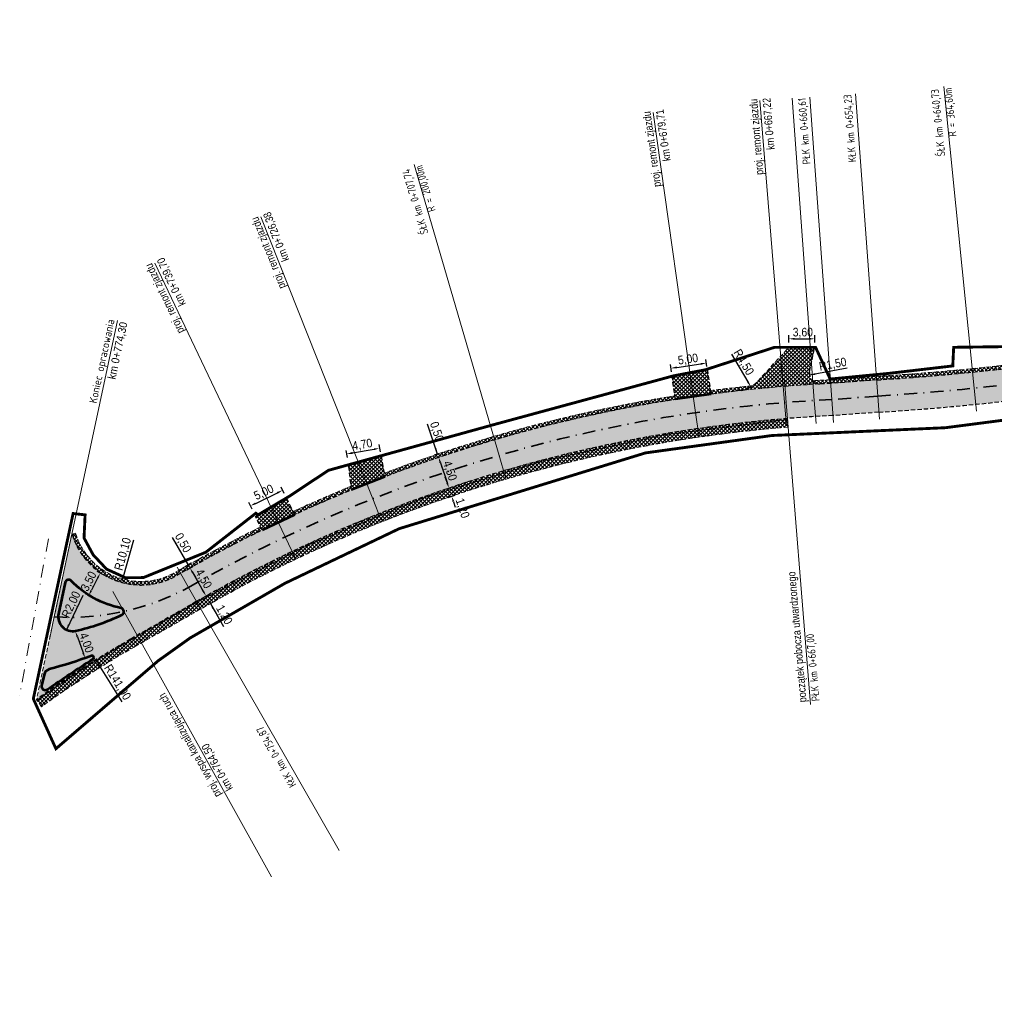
# Model space of a CAD drawing. Header units: metres. Extents: x 6597977 to 6599400, y 5546581 to 5546943.
# Tile 1 of 12: x 6598273 to 6598409, y 5546653 to 5546791. Entities that reach past the tile are written whole.
import ezdxf

# ---------------------------------------------------------------- set-up
doc = ezdxf.new("R2010")
doc.units = ezdxf.units.M
doc.header["$MEASUREMENT"] = 0
for name, pattern in [('13', [3.5, 2, -0.7, 0.1, -0.7]), ('Kropki i Kreski', [3.6, 1.8, -0.9, 0, -0.9]), ('P-1D', [2, 1, -1]), ('Przerywana gęsta', [0.9, 0.6, -0.3])]:
    doc.linetypes.add(name, pattern=pattern)
for name, color, linetype, lineweight in [('___KRAWĘDŹ JEZDNI US', 1, 'Przerywana gęsta', 30), ('___POBOCZE UTRWALONE ASFALTEM US', 140, 'Przerywana gęsta', 50), ('__KRAWĘDŹ POBOCZA US', 7, 'Continuous', 9), ('__KRAWĘŻNIK NAJAZDOWY US', 7, 'Continuous', 53), ('__OPISY_US', 7, 'Continuous', 18), ('__OSIE US', 1, 'Kropki i Kreski', 35), ('__POBOCZE Z SEPERATOREM US', 30, 'Przerywana gęsta', 30), ('__WYMIARY US', 7, 'Continuous', 15)]:
    doc.layers.add(name, color=color, linetype=linetype, lineweight=lineweight)
doc.layers.add('__DROGA ISTNIEJĄCA US', color=7, linetype='Continuous', lineweight=18, true_color=0x636363)
doc.layers.add('__ZAKRES INWESTYCJI US', color=1, linetype='Continuous')
doc.styles.add('PK', font='txt', dxfattribs={"width": 0.9, "height": 1.2})
doc.styles.add('STYL_AUTOMATYCZNY_2', font='txt', dxfattribs={"width": 0.95, "height": 1.1})
doc.dimstyles.new('Promienie łuków', dxfattribs={"dimtxt": 1.2, "dimasz": 0.8, "dimexe": 0.5, "dimexo": 0, "dimgap": 0.1, "dimtad": 1, "dimrnd": 0.1, "dimzin": 1, "dimtxsty": 'PK', "dimcen": 0, "dimclrd": 7, "dimclre": 7, "dimclrt": 7, "dimaunit": 2, "dimadec": 1, "dimazin": 0, "dimtfac": 1, "dimtofl": 0, "dimtmove": 0, "dimatfit": 3, "dimfxl": 0.5, "dimfxlon": 1, "dimarcsym": 2})

# ---------------------------------------------------------------- blocks, each defined once
blk = doc.blocks.new('*D162')
at = {"layer": '__WYMIARY US', "color": 7, "lineweight": -2}
for p, q in [((6598331.53, 5546730.07), (6598330.13, 5546734.22)), ((6598331.61, 5546730.1), (6598331.05, 5546729.91)), ((6598331.77, 5546729.62), (6598331.21, 5546729.43)), ((6598331.94, 5546728.84), (6598332.2, 5546728.08))]:
    blk.add_line(p, q, dxfattribs=at)
at = {"layer": '__WYMIARY US', "color": 7}
for points in [[(6598331.15, 5546730.78), (6598331.4, 5546730.87), (6598331.53, 5546730.07)], [(6598332.07, 5546728.88), (6598331.81, 5546728.79), (6598331.69, 5546729.59)]]:
    blk.add_solid(points, dxfattribs=at)
at = {"layer": 'Defpoints', "color": 0}
for p in [(6598331.61, 5546730.1), (6598331.69, 5546729.59), (6598331.77, 5546729.62)]:
    blk.add_point(p, dxfattribs=at)
at = {"layer": '__WYMIARY US', "color": 7, "insert": (6598331.36, 5546733.16), "char_height": 1.2, "attachment_point": 5, "rotation": 288.5705, "style": 'PK'}
blk.add_mtext('0,50', dxfattribs=at)
blk = doc.blocks.new('*D163')
at = {"layer": '__WYMIARY US', "color": 7, "lineweight": -2}
for p, q in [((6598331.77, 5546729.62), (6598331.21, 5546729.43)), ((6598331.94, 5546728.84), (6598332.86, 5546726.09)), ((6598332.86, 5546725.24), (6598333.59, 5546725.49))]:
    blk.add_line(p, q, dxfattribs=at)
at = {"layer": '__WYMIARY US', "color": 7}
for points in [[(6598332.07, 5546728.88), (6598331.81, 5546728.79), (6598331.69, 5546729.59)], [(6598332.74, 5546726.04), (6598332.99, 5546726.13), (6598333.12, 5546725.33)]]:
    blk.add_solid(points, dxfattribs=at)
at = {"layer": 'Defpoints', "color": 0}
for p in [(6598331.77, 5546729.62), (6598332.86, 5546725.24), (6598333.12, 5546725.33)]:
    blk.add_point(p, dxfattribs=at)
at = {"layer": '__WYMIARY US', "color": 7, "insert": (6598333.19, 5546727.72), "char_height": 1.2, "attachment_point": 5, "rotation": 288.5705, "style": 'PK'}
blk.add_mtext('4,50', dxfattribs=at)
blk = doc.blocks.new('*D164')
at = {"layer": '__WYMIARY US', "color": 7, "lineweight": -2}
for p, q in [((6598332.86, 5546726.09), (6598332.61, 5546726.84)), ((6598332.86, 5546725.24), (6598333.59, 5546725.49)), ((6598333.03, 5546724.03), (6598333.98, 5546724.35)), ((6598333.76, 5546723.43), (6598334.01, 5546722.67))]:
    blk.add_line(p, q, dxfattribs=at)
at = {"layer": '__WYMIARY US', "color": 7}
for points in [[(6598332.74, 5546726.04), (6598332.99, 5546726.13), (6598333.12, 5546725.33)], [(6598333.88, 5546723.47), (6598333.63, 5546723.39), (6598333.5, 5546724.19)]]:
    blk.add_solid(points, dxfattribs=at)
at = {"layer": 'Defpoints', "color": 0}
for p in [(6598332.86, 5546725.24), (6598332.99, 5546724.02), (6598333.5, 5546724.19)]:
    blk.add_point(p, dxfattribs=at)
at = {"layer": '__WYMIARY US', "color": 7, "insert": (6598334.94, 5546722.5), "char_height": 1.2, "attachment_point": 5, "rotation": 288.5705, "style": 'PK'}
blk.add_mtext('1,20', dxfattribs=at)
blk = doc.blocks.new('*D165')
at = {"layer": '__WYMIARY US', "color": 7, "lineweight": -2}
for p, q in [((6598296.78, 5546714.66), (6598294.61, 5546718.45)), ((6598296.35, 5546714.41), (6598297.22, 5546714.9)), ((6598296.61, 5546713.95), (6598297.48, 5546714.45)), ((6598297.44, 5546713.5), (6598297.84, 5546712.81))]:
    blk.add_line(p, q, dxfattribs=at)
at = {"layer": '__WYMIARY US', "color": 7}
for points in [[(6598296.27, 5546715.28), (6598296.5, 5546715.42), (6598296.78, 5546714.66)], [(6598297.56, 5546713.57), (6598297.32, 5546713.44), (6598297.04, 5546714.2)]]:
    blk.add_solid(points, dxfattribs=at)
at = {"layer": 'Defpoints', "color": 0}
for p in [(6598295.47, 5546713.91), (6598295.73, 5546713.45), (6598297.04, 5546714.2)]:
    blk.add_point(p, dxfattribs=at)
at = {"layer": '__WYMIARY US', "color": 7, "insert": (6598296.01, 5546717.66), "char_height": 1.2, "attachment_point": 5, "rotation": 299.7686, "style": 'PK'}
blk.add_mtext('0,50', dxfattribs=at)
blk = doc.blocks.new('*D166')
at = {"layer": '__WYMIARY US', "color": 7, "lineweight": -2}
for p, q in [((6598296.61, 5546713.95), (6598297.48, 5546714.45)), ((6598297.44, 5546713.5), (6598298.89, 5546710.97)), ((6598299.24, 5546710.25), (6598299.72, 5546710.53))]:
    blk.add_line(p, q, dxfattribs=at)
at = {"layer": '__WYMIARY US', "color": 7}
for points in [[(6598297.56, 5546713.57), (6598297.32, 5546713.44), (6598297.04, 5546714.2)], [(6598298.77, 5546710.91), (6598299, 5546711.04), (6598299.28, 5546710.28)]]:
    blk.add_solid(points, dxfattribs=at)
at = {"layer": 'Defpoints', "color": 0}
for p in [(6598295.73, 5546713.45), (6598299.24, 5546710.25), (6598299.28, 5546710.28)]:
    blk.add_point(p, dxfattribs=at)
at = {"layer": '__WYMIARY US', "color": 7, "insert": (6598298.88, 5546712.65), "char_height": 1.2, "attachment_point": 5, "rotation": 299.7686, "style": 'PK'}
blk.add_mtext('4,50', dxfattribs=at)
blk = doc.blocks.new('*D167')
at = {"layer": '__WYMIARY US', "color": 7, "lineweight": -2}
for p, q in [((6598298.89, 5546710.97), (6598298.49, 5546711.67)), ((6598299.24, 5546710.25), (6598299.72, 5546710.53)), ((6598299.83, 5546709.21), (6598300.31, 5546709.49)), ((6598299.88, 5546709.24), (6598301.7, 5546706.05)), ((6598300.28, 5546708.54), (6598300.67, 5546707.85))]:
    blk.add_line(p, q, dxfattribs=at)
at = {"layer": '__WYMIARY US', "color": 7}
for points in [[(6598298.77, 5546710.91), (6598299, 5546711.04), (6598299.28, 5546710.28)], [(6598300.39, 5546708.61), (6598300.16, 5546708.48), (6598299.88, 5546709.24)]]:
    blk.add_solid(points, dxfattribs=at)
at = {"layer": 'Defpoints', "color": 0}
for p in [(6598299.24, 5546710.25), (6598299.83, 5546709.21), (6598299.88, 5546709.24)]:
    blk.add_point(p, dxfattribs=at)
at = {"layer": '__WYMIARY US', "color": 7, "insert": (6598301.75, 5546707.63), "char_height": 1.2, "attachment_point": 5, "rotation": 299.7686, "style": 'PK'}
blk.add_mtext('1,20', dxfattribs=at)
blk = doc.blocks.new('*D178')
at = {"layer": '__WYMIARY US', "color": 7, "lineweight": -2}
blk.add_line((6598372.47, 5546744.01), (6598374.77, 5546740.13), dxfattribs=at)
at = {"layer": '__WYMIARY US', "color": 7}
blk.add_solid([(6598374.66, 5546740.06), (6598374.89, 5546740.19), (6598375.18, 5546739.44)], dxfattribs=at)
at = {"layer": 'Defpoints', "color": 0}
for p in [(6598372.88, 5546743.32), (6598375.18, 5546739.44)]:
    blk.add_point(p, dxfattribs=at)
at = {"layer": '__WYMIARY US', "color": 7, "insert": (6598374.13, 5546742.83), "char_height": 1.2, "attachment_point": 5, "rotation": 300.6651, "style": 'PK'}
blk.add_mtext('R4,50', dxfattribs=at)
blk = doc.blocks.new('*D179')
at = {"layer": '__WYMIARY US', "color": 7, "lineweight": -2}
blk.add_line((6598388.59, 5546742.04), (6598383.37, 5546741.07), dxfattribs=at)
at = {"layer": '__WYMIARY US', "color": 7}
blk.add_solid([(6598384.13, 5546741.35), (6598384.18, 5546741.09), (6598383.37, 5546741.07)], dxfattribs=at)
at = {"layer": 'Defpoints', "color": 0}
for p in [(6598383.37, 5546741.07), (6598384.84, 5546741.34)]:
    blk.add_point(p, dxfattribs=at)
at = {"layer": '__WYMIARY US', "color": 7, "insert": (6598386.62, 5546742.51), "char_height": 1.2, "attachment_point": 5, "rotation": 10.4313, "style": 'PK'}
blk.add_mtext('R1,50', dxfattribs=at)
blk = doc.blocks.new('*D180')
at = {"layer": '__WYMIARY US', "color": 7, "lineweight": -2}
blk.add_line((6598289.15, 5546718.07), (6598287.73, 5546712.95), dxfattribs=at)
at = {"layer": '__WYMIARY US', "color": 7}
blk.add_solid([(6598287.61, 5546712.99), (6598287.86, 5546712.92), (6598287.52, 5546712.18)], dxfattribs=at)
at = {"layer": 'Defpoints', "color": 0}
for p in [(6598290.21, 5546721.87), (6598287.52, 5546712.18)]:
    blk.add_point(p, dxfattribs=at)
at = {"layer": '__WYMIARY US', "color": 7, "insert": (6598287.76, 5546716.12), "char_height": 1.2, "attachment_point": 5, "rotation": 74.4926, "style": 'PK'}
blk.add_mtext('R10,10', dxfattribs=at)
blk = doc.blocks.new('*D181')
at = {"layer": '__WYMIARY US', "color": 7, "lineweight": -2}
blk.add_line((6598287.58, 5546695.54), (6598284.36, 5546700.72), dxfattribs=at)
at = {"layer": '__WYMIARY US', "color": 7}
blk.add_solid([(6598284.47, 5546700.79), (6598284.25, 5546700.65), (6598283.94, 5546701.4)], dxfattribs=at)
at = {"layer": 'Defpoints', "color": 0}
for p in [(6598283.94, 5546701.4), (6598358.9, 5546580.87)]:
    blk.add_point(p, dxfattribs=at)
at = {"layer": '__WYMIARY US', "color": 7, "insert": (6598286.88, 5546698.23), "char_height": 1.2, "attachment_point": 5, "rotation": 301.8813, "style": 'PK'}
blk.add_mtext('R141,90', dxfattribs=at)
blk = doc.blocks.new('*D187')
at = {"layer": '__WYMIARY US', "color": 7, "lineweight": -2}
for p, q in [((6598284.98, 5546713.25), (6598284.09, 5546713.71)), ((6598284.17, 5546712.77), (6598283.3, 5546711.08)), ((6598283.38, 5546710.14), (6598282.49, 5546710.59))]:
    blk.add_line(p, q, dxfattribs=at)
at = {"layer": '__WYMIARY US', "color": 7}
for points in [[(6598284.29, 5546712.71), (6598284.05, 5546712.83), (6598284.54, 5546713.48)], [(6598283.19, 5546711.14), (6598283.42, 5546711.02), (6598282.94, 5546710.36)]]:
    blk.add_solid(points, dxfattribs=at)
at = {"layer": 'Defpoints', "color": 0}
for p in [(6598285.62, 5546712.92), (6598282.94, 5546710.36), (6598284.03, 5546709.81)]:
    blk.add_point(p, dxfattribs=at)
at = {"layer": '__WYMIARY US', "color": 7, "insert": (6598283, 5546712.3), "char_height": 1.2, "attachment_point": 5, "rotation": 62.8733, "style": 'PK'}
blk.add_mtext('3,50', dxfattribs=at)
blk = doc.blocks.new('*D188')
at = {"layer": '__WYMIARY US', "color": 7, "lineweight": -2}
for p, q in [((6598281.55, 5546705.52), (6598280.61, 5546705.18)), ((6598281.35, 5546704.6), (6598282.16, 5546702.37)), ((6598282.9, 5546701.79), (6598281.96, 5546701.45))]:
    blk.add_line(p, q, dxfattribs=at)
at = {"layer": '__WYMIARY US', "color": 7}
for points in [[(6598281.48, 5546704.64), (6598281.23, 5546704.55), (6598281.08, 5546705.35)], [(6598282.03, 5546702.33), (6598282.28, 5546702.42), (6598282.43, 5546701.62)]]:
    blk.add_solid(points, dxfattribs=at)
at = {"layer": 'Defpoints', "color": 0}
for p in [(6598281.67, 5546705.56), (6598282.43, 5546701.62), (6598283.02, 5546701.83)]:
    blk.add_point(p, dxfattribs=at)
at = {"layer": '__WYMIARY US', "color": 7, "insert": (6598282.54, 5546703.75), "char_height": 1.2, "attachment_point": 5, "rotation": 289.8243, "style": 'PK'}
blk.add_mtext('4,00', dxfattribs=at)
blk = doc.blocks.new('*D189')
at = {"layer": '__WYMIARY US', "color": 7, "lineweight": -2}
blk.add_line((6598282.11, 5546710.38), (6598279.82, 5546705.58), dxfattribs=at)
at = {"layer": '__WYMIARY US', "color": 7}
blk.add_solid([(6598280.04, 5546706.36), (6598280.28, 5546706.25), (6598279.82, 5546705.58)], dxfattribs=at)
at = {"layer": 'Defpoints', "color": 0}
for p in [(6598280.68, 5546707.39), (6598279.82, 5546705.58)]:
    blk.add_point(p, dxfattribs=at)
at = {"layer": '__WYMIARY US', "color": 7, "insert": (6598280.56, 5546709.06), "char_height": 1.2, "attachment_point": 5, "rotation": 64.4714, "style": 'PK'}
blk.add_mtext('R2,00', dxfattribs=at)
blk = doc.blocks.new('*D193')
at = {"layer": '__WYMIARY US', "color": 7, "lineweight": -2}
for p, q in [((6598306.2, 5546723.2), (6598309.23, 5546724.67)), ((6598310.17, 5546724.57), (6598309.74, 5546725.47)), ((6598305.69, 5546722.41), (6598305.26, 5546723.31))]:
    blk.add_line(p, q, dxfattribs=at)
at = {"layer": '__WYMIARY US', "color": 7}
for points in [[(6598309.29, 5546724.55), (6598309.17, 5546724.79), (6598309.95, 5546725.02)], [(6598306.14, 5546723.32), (6598306.25, 5546723.08), (6598305.47, 5546722.86)]]:
    blk.add_solid(points, dxfattribs=at)
at = {"layer": 'Defpoints', "color": 0}
for p in [(6598309.95, 5546725.02), (6598310.67, 5546723.54), (6598306.19, 5546721.38)]:
    blk.add_point(p, dxfattribs=at)
at = {"layer": '__WYMIARY US', "color": 7, "insert": (6598307.36, 5546724.68), "char_height": 1.2, "attachment_point": 5, "rotation": 25.7479, "style": 'PK'}
blk.add_mtext('5,00', dxfattribs=at)
blk = doc.blocks.new('*D194')
at = {"layer": '__WYMIARY US', "color": 7, "lineweight": -2}
for p, q in [((6598323.57, 5546730.4), (6598323.4, 5546731.38)), ((6598318.98, 5546729.6), (6598318.81, 5546730.58)), ((6598319.69, 5546730.23), (6598322.69, 5546730.75))]:
    blk.add_line(p, q, dxfattribs=at)
at = {"layer": '__WYMIARY US', "color": 7}
for points in [[(6598319.66, 5546730.36), (6598319.71, 5546730.1), (6598318.9, 5546730.09)], [(6598322.72, 5546730.62), (6598322.67, 5546730.88), (6598323.48, 5546730.89)]]:
    blk.add_solid(points, dxfattribs=at)
at = {"layer": 'Defpoints', "color": 0}
for p in [(6598323.48, 5546730.89), (6598319.17, 5546728.53), (6598323.75, 5546729.33)]:
    blk.add_point(p, dxfattribs=at)
at = {"layer": '__WYMIARY US', "color": 7, "insert": (6598321.06, 5546731.31), "char_height": 1.2, "attachment_point": 5, "rotation": 9.8638, "style": 'PK'}
blk.add_mtext('4,70', dxfattribs=at)
blk = doc.blocks.new('*D195')
at = {"layer": '__WYMIARY US', "color": 7, "lineweight": -2}
for p, q in [((6598364.14, 5546741.54), (6598363.99, 5546742.53)), ((6598364.86, 5546742.15), (6598368.2, 5546742.63)), ((6598369.06, 5546742.25), (6598368.92, 5546743.24))]:
    blk.add_line(p, q, dxfattribs=at)
at = {"layer": '__WYMIARY US', "color": 7}
for points in [[(6598364.84, 5546742.28), (6598364.88, 5546742.02), (6598364.07, 5546742.04)], [(6598368.22, 5546742.5), (6598368.18, 5546742.76), (6598368.99, 5546742.75)]]:
    blk.add_solid(points, dxfattribs=at)
at = {"layer": 'Defpoints', "color": 0}
for p in [(6598368.99, 5546742.75), (6598364.23, 5546740.92), (6598369.15, 5546741.63)]:
    blk.add_point(p, dxfattribs=at)
at = {"layer": '__WYMIARY US', "color": 7, "insert": (6598366.44, 5546743.21), "char_height": 1.2, "attachment_point": 5, "rotation": 8.2155, "style": 'PK'}
blk.add_mtext('5,00', dxfattribs=at)
blk = doc.blocks.new('*D196')
at = {"layer": '__WYMIARY US', "color": 7, "lineweight": -2}
for p, q in [((6598380.48, 5546745.63), (6598380.48, 5546746.63)), ((6598384.09, 5546745.63), (6598384.09, 5546746.63)), ((6598381.28, 5546746.13), (6598383.29, 5546746.13))]:
    blk.add_line(p, q, dxfattribs=at)
at = {"layer": '__WYMIARY US', "color": 7}
for points in [[(6598381.28, 5546746.26), (6598381.28, 5546745.99), (6598380.48, 5546746.13)], [(6598383.29, 5546745.99), (6598383.29, 5546746.26), (6598384.09, 5546746.13)]]:
    blk.add_solid(points, dxfattribs=at)
at = {"layer": 'Defpoints', "color": 0}
for p in [(6598380.48, 5546744.94), (6598384.09, 5546746.13), (6598384.09, 5546744.94)]:
    blk.add_point(p, dxfattribs=at)
at = {"layer": '__WYMIARY US', "color": 7, "insert": (6598382.43, 5546746.95), "char_height": 1.2, "attachment_point": 5, "style": 'PK'}
blk.add_mtext('3,60', dxfattribs=at)

msp = doc.modelspace()

# ---------------------------------------------------------------- hatches: boundary and pattern name
at = {"layer": '___POBOCZE UTRWALONE ASFALTEM US', "linetype": 'Continuous', "lineweight": 0}
h = msp.add_hatch(dxfattribs=at)
h.set_pattern_fill('ANSI37', color=256, scale=3, style=0)
h.set_pattern_definition([(45, (6599954.67065, 5546660.4039), (-0.26516504, 0.26516504), []), (135, (6599954.67065, 5546660.4039), (-0.26516504, -0.26516504), [])])
h.paths.add_polyline_path([(6598324.089, 5546727.4), (6598324.176, 5546726.901, -0.0549803), (6598367.139, 5546738.061), (6598364.663, 5546737.71), (6598364.599, 5546738.183, 0.0518283)])
h.paths.add_polyline_path([(6598709.277, 5546666.478), (6598709.667, 5546666.793, 0.0593119), (6598712.97, 5546664.004), (6598713.49, 5546663.49), (6598715.829, 5546662.345), (6598716.179, 5546662.32, 0.093599), (6598722.833, 5546660.988), (6598730.561, 5546661.135, 0.3449694), (6598743.981, 5546671.588), (6598744.478, 5546671.512, -0.3457674), (6598730.565, 5546660.635), (6598722.835, 5546660.488, -0.2056209)])
h.paths.add_polyline_path([(6598383.782, 5546740.281, 0.1963375), (6598384.83, 5546739.842, -0.0018836), (6598386.354, 5546739.922), (6598392.704, 5546740.389, 0.0185249), (6598419.411, 5546743.071), (6598426.539, 5546744.057), (6598431.488, 5546744.752, -0.0111702), (6598440.072, 5546745.936), (6598440.031, 5546746.435, 0.011731), (6598430.994, 5546745.179), (6598419.342, 5546743.566, -0.0185266), (6598392.67, 5546740.888), (6598386.323, 5546740.421, 0.0031377)])
h.paths.add_polyline_path([(6598484.253, 5546745.797), (6598529.983, 5546740.37, 0.1415476), (6598531.621, 5546740.679), (6598484.322, 5546746.292)])
h.paths.add_polyline_path([(6598280.583, 5546718.885), (6598280.587, 5546718.906), (6598281.086, 5546719.034, 0.4756051), (6598294.842, 5546713.514), (6598295.546, 5546713.906, -0.0158108), (6598306.869, 5546719.916), (6598307.077, 5546719.468, 0.0167806), (6598295.088, 5546713.079, -0.4757355), (6598280.608, 5546718.885)])
h.paths.add_polyline_path([(6598599.038, 5546732.481, 0.209769), (6598600.003, 5546731.759, -0.0000219), (6598600.02, 5546731.756, -0.0302515), (6598622.957, 5546725.231, -0.0000346), (6598622.983, 5546725.222, 0.1397629), (6598624.629, 5546725.167, 0.0336851)])
h.paths.add_polyline_path([(6598552.248, 5546737.736), (6598552.645, 5546738.013), (6598556.262, 5546737.429), (6598558.997, 5546737.346), (6598569.801, 5546736.313), (6598580.31, 5546735.46), (6598581.875, 5546735.374, -0.0125849), (6598591.719, 5546733.905, -0.1424051), (6598590.058, 5546733.681, 0.0121552), (6598580.563, 5546735.028), (6598562.577, 5546736.679, -0.0052153)])
h.paths.add_polyline_path([(6598634.901, 5546720.597), (6598635.101, 5546721.056, -0.0230951), (6598651.552, 5546713.134), (6598651.279, 5546712.713, 0.0230495)])
h.paths.add_polyline_path([(6598665.587, 5546703.833), (6598673.26, 5546700.21), (6598678.042, 5546697.45), (6598677.472, 5546696.462), (6598679.016, 5546695.392, 0.0166902), (6598671.983, 5546699.786), (6598665.587, 5546703.806)])
h.paths.add_polyline_path([(6598685.479, 5546690.74), (6598685.784, 5546691.136, -0.0204902), (6598693.619, 5546684.578), (6598693.298, 5546684.198), (6598693.373, 5546684.127, 0.0207286)])
h.paths.add_polyline_path([(6598447.023, 5546747.112), (6598447.07, 5546746.614, -0.0388373), (6598477.158, 5546746.639), (6598477.443, 5546746.605), (6598477.502, 5546747.101), (6598477.205, 5546747.137, 0.0388589)])
h.paths.add_polyline_path([(6598311.378, 5546722.061), (6598311.593, 5546721.615, -0.0106837), (6598319.526, 5546725.064), (6598319.473, 5546725.578, 0.0108851)])
h.paths.add_polyline_path([(6598538.858, 5546739.821), (6598548.634, 5546738.661), (6598552.645, 5546738.013), (6598552.248, 5546737.736, -0.0014299), (6598549.42, 5546738.064), (6598540.29, 5546739.147, -0.1341589)])
h.paths.add_polyline_path([(6598703.902, 5546673.12), (6598706.141, 5546670.373), (6598706.531, 5546670.686), (6598704.289, 5546673.436, -0.2388129), (6598703.711, 5546676.084), (6598703.351, 5546676.597, 0.2697366)])
h.paths.add_polyline_path([(6598682.016, 5546693.31), (6598682.958, 5546694.613), (6598686.427, 5546692.61), (6598685.784, 5546691.136), (6598685.479, 5546690.74, 0.0086768)])
h.paths.add_polyline_path([(6598662.148, 5546705.968), (6598663.096, 5546707.027), (6598663.17, 5546706.96), (6598665.587, 5546703.833), (6598665.587, 5546703.806)])
h.paths.add_polyline_path([(6598368.598, 5546738.267), (6598369.614, 5546738.411), (6598369.543, 5546738.901, -0.0073027), (6598375.425, 5546739.594, -0.0916898), (6598373.924, 5546738.93, 0.0066286)])
h.paths.add_polyline_path([(6598655.154, 5546710.365), (6598658.312, 5546708.38), (6598658.591, 5546708.795), (6598655.421, 5546710.788)])
h.paths.add_polyline_path([(6598696.74, 5546680.997), (6598697.091, 5546681.362, 0.273553), (6598700.139, 5546681.172), (6598700.431, 5546680.761, -0.2857708)])
at = {"layer": '__DROGA ISTNIEJĄCA US', "linetype": 'Continuous', "lineweight": 0, "transparency": 33554508}
msp.add_hatch(color=256, dxfattribs=at).paths.add_polyline_path([(6598278.121, 5546707.37), (6598280.587, 5546718.906), (6598280.601, 5546718.91, 0.4765219), (6598295.088, 5546713.079, -0.0167806), (6598307.077, 5546719.468), (6598311.599, 5546721.603), (6598311.593, 5546721.615, -0.0106837), (6598319.526, 5546725.064), (6598319.526, 5546725.064), (6598324.176, 5546726.901, -0.0549803), (6598367.139, 5546738.061), (6598368.598, 5546738.267, -0.0066286), (6598373.924, 5546738.93, -0.0135174), (6598384.83, 5546739.842, -0.0018836), (6598386.354, 5546739.922), (6598392.704, 5546740.389, 0.0185249), (6598419.411, 5546743.071), (6598431.069, 5546744.684, -0.0117176), (6598440.072, 5546745.936), (6598447.07, 5546746.614, -0.0388373), (6598477.158, 5546746.639), (6598529.983, 5546740.37), (6598540.29, 5546739.147), (6598549.42, 5546738.064, 0.0066452), (6598562.577, 5546736.679), (6598580.563, 5546735.028, -0.0121552), (6598590.058, 5546733.681, -0.0128397), (6598600.003, 5546731.759, 0.0057548), (6598600.037, 5546731.752, -0.0302296), (6598622.957, 5546725.231, -0.0111315), (6598631.177, 5546722.138), (6598631.174, 5546722.133), (6598634.899, 5546720.593), (6598634.901, 5546720.597, -0.0230495), (6598651.279, 5546712.713), (6598655.154, 5546710.365), (6598671.983, 5546699.786, -0.0166902), (6598679.016, 5546695.392), (6598682.016, 5546693.31, -0.0086768), (6598685.479, 5546690.74, -0.0207286), (6598693.373, 5546684.127), (6598696.328, 5546681.342, 0.0093744), (6598696.423, 5546681.252), (6598696.428, 5546681.248, -0.0161481), (6598701.99, 5546675.465), (6598703.902, 5546673.12), (6598706.141, 5546670.372), (6598707.601, 5546668.559, 0.2430074), (6598722.835, 5546660.488), (6598730.565, 5546660.635, 0.3457674), (6598744.478, 5546671.512), (6598746.459, 5546671.208, -0.372812), (6598730.56, 5546658.134), (6598722.846, 5546657.988, -0.2444803), (6598705.502, 5546667.2), (6598700.281, 5546674, 0.0781602), (6598670.82, 5546697.859), (6598651.173, 5546710.21, 0.096235), (6598580.307, 5546732.793), (6598562.371, 5546734.439, -0.0066452), (6598549.155, 5546735.829), (6598476.946, 5546744.398, 0.0596513), (6598431.404, 5546742.459), (6598419.719, 5546740.842, -0.0185172), (6598392.858, 5546738.144), (6598386.491, 5546737.676, 0.1183647), (6598296.855, 5546711.487, -0.1397978)])
h = msp.add_hatch(color=256, dxfattribs=at)
h.paths.add_polyline_path([(6598275.655, 5546695.833), (6598278.171, 5546707.602, 0.1519023), (6598296.855, 5546711.487, -0.1183647), (6598386.491, 5546737.676), (6598392.858, 5546738.144, 0.0185172), (6598419.719, 5546740.842), (6598431.404, 5546742.459, -0.0596513), (6598476.946, 5546744.398), (6598549.155, 5546735.829, 0.0066452), (6598562.371, 5546734.439), (6598580.307, 5546732.793, -0.096235), (6598651.173, 5546710.21), (6598670.82, 5546697.859, -0.0781602), (6598700.281, 5546674), (6598705.502, 5546667.2, 0.2444803), (6598722.846, 5546657.988), (6598726.4, 5546658.055), (6598726.447, 5546655.556), (6598722.86, 5546655.487, -0.1141127), (6598712.437, 5546657.977, -0.1260983), (6598703.502, 5546665.697), (6598698.573, 5546672.535, 0.078128), (6598669.657, 5546695.932), (6598650.034, 5546708.268, 0.0961386), (6598580.05, 5546730.557), (6598562.166, 5546732.198, -0.0066452), (6598548.889, 5546733.595), (6598476.734, 5546742.158, 0.0596349), (6598431.74, 5546740.234), (6598420.027, 5546738.613, -0.0185096), (6598393.011, 5546735.899), (6598386.628, 5546735.43, 0.1184683), (6598297.927, 5546709.507), (6598288.763, 5546704.268, 0.0274771)])
h.paths.add_polyline_path([(6598726.4, 5546658.055), (6598730.56, 5546658.134, 0.372812), (6598746.459, 5546671.208), (6598746.46, 5546671.208), (6598748.436, 5546670.904, -0.298194), (6598736.38, 5546656.379, 0.0002275), (6598736.373, 5546656.377, -0.0688002), (6598730.554, 5546655.633), (6598726.447, 5546655.556)])
at = {"layer": '__DROGA ISTNIEJĄCA US', "linetype": 'Continuous', "lineweight": 0, "transparency": 33554559}
h = msp.add_hatch(dxfattribs=at)
h.set_pattern_fill('ANSI37', color=5, scale=3, style=0)
h.set_pattern_definition([(45, (6598373.9243, 5546738.92964), (-0.265165, 0.265165), []), (135, (6598373.9243, 5546738.92964), (-0.265165, -0.265165), [])])
h.paths.add_polyline_path([(6598373.924, 5546738.93, 0.1477712), (6598376.18, 5546740.243), (6598380.479, 5546744.943), (6598384.088, 5546744.943), (6598383.344, 5546741.434, 0.4291221), (6598384.83, 5546739.842, 0.0135174)])
h = msp.add_hatch(dxfattribs=at)
h.set_pattern_fill('ANSI37', color=5, scale=3, style=0)
h.set_pattern_definition([(45, (6598364.22638, 5546737.7101), (-0.265165, 0.265165), []), (135, (6598364.22638, 5546737.7101), (-0.265165, -0.265165), [])])
h.paths.add_polyline_path([(6598369.113, 5546741.879), (6598369.614, 5546738.411), (6598364.663, 5546737.71), (6598364.226, 5546740.918)])
h = msp.add_hatch(dxfattribs=at)
h.set_pattern_fill('ANSI37', color=5, scale=3, style=0)
h.set_pattern_definition([(45, (6598319.1699, 5546725.0635), (-0.265165, 0.265165), []), (135, (6598319.1699, 5546725.0635), (-0.265165, -0.265165), [])])
h.paths.add_polyline_path([(6598323.667, 5546729.829), (6598324.176, 5546726.901), (6598319.526, 5546725.064), (6598319.17, 5546728.534)])
h = msp.add_hatch(dxfattribs=at)
h.set_pattern_fill('ANSI37', color=5, scale=3, style=0)
h.set_pattern_definition([(45, (6598306.1882, 5546719.46846), (-0.265165, 0.265165), []), (135, (6598306.1882, 5546719.46846), (-0.265165, -0.265165), [])])
h.paths.add_polyline_path([(6598310.475, 5546723.932), (6598311.599, 5546721.603), (6598307.077, 5546719.468), (6598306.188, 5546721.377)])
at = {"layer": '__DROGA ISTNIEJĄCA US', "lineweight": 40, "true_color": 0x58ba48, "transparency": 33554636}
h = msp.add_hatch(color=85, dxfattribs=at)
h.dxf.hatch_style = 1
edge = h.paths.add_edge_path()
edge.add_line((6598279.657, 5546712.163), (6598278.726, 5546707.806))
edge.add_arc((6598280.682, 5546707.388), 2, 167.93396, 282.4299)
edge.add_arc((6598274.778, 5546734.172), 29.427, 282.4299, 295.72744)
edge.add_arc((6598287.335, 5546708.113), 0.5, 295.72744, 438.19924)
edge.add_arc((6598290.209, 5546721.869), 13.554, 224.27195, 258.19924, ccw=False)
edge.add_arc((6598280.146, 5546712.059), 0.5, 44.27195, 167.93396)
edge = h.paths.add_edge_path()
edge.add_arc((6598367.501, 5546568.095), 157.63, 122.19247, 124.97123, ccw=False)
edge.add_arc((6598283.388, 5546701.703), 0.25, 302.19247, 470.06852)
edge.add_arc((6598258.792, 5546769.03), 71.429, 285.12014, 290.06852, ccw=False)
edge.add_arc((6598277.685, 5546699.108), 1, 105.12014, 167.93396)
edge.add_line((6598276.707, 5546699.317), (6598276.377, 5546697.777))
edge.add_arc((6598276.866, 5546697.673), 0.5, 167.93396, 304.97123)
at = {"layer": '__POBOCZE Z SEPERATOREM US', "linetype": 'Continuous', "lineweight": 0}
h = msp.add_hatch(dxfattribs=at)
h.set_pattern_fill('ANSI37', color=256, scale=3, style=0)
h.set_pattern_definition([(45, (6598275.65506, 5546694.86093), (-0.26516504, 0.26516504), []), (135, (6598275.65506, 5546694.86093), (-0.26516504, -0.26516504), [])])
h.paths.add_polyline_path([(6598275.655, 5546695.833), (6598276.359, 5546694.861, -0.0274798), (6598289.358, 5546703.226), (6598298.499, 5546708.452, -0.1103819), (6598380.396, 5546733.825), (6598380.299, 5546735.021, 0.1103453), (6598297.927, 5546709.507), (6598288.763, 5546704.268, 0.0274771)])
h.paths.add_polyline_path([(6598448.984, 5546742.244), (6598449.054, 5546741.247, -0.0366377), (6598476.637, 5546741.163), (6598548.78, 5546732.601), (6598555.423, 5546731.858), (6598562.075, 5546731.202), (6598562.167, 5546732.198), (6598562.166, 5546732.198, -0.0066452), (6598548.889, 5546733.595), (6598476.734, 5546742.158, 0.0366656)])

# ---------------------------------------------------------------- linework, layer by layer
at = {"linetype": 'P-1D', "const_width": 0.12, "flags": 128}
msp.add_lwpolyline([(6598380.309, 5546734.897, 0.1103453), (6598297.989, 5546709.399), (6598288.825, 5546704.16, 0.0274774), (6598275.728, 5546695.732)], format="xyb", dxfattribs=at)
at = {"layer": '___KRAWĘDŹ JEZDNI US'}
for points in [[(6598529.983, 5546740.37), (6598477.158, 5546746.639, 0.0596674), (6598431.069, 5546744.684), (6598419.411, 5546743.071, -0.0185249), (6598392.704, 5546740.389), (6598386.354, 5546739.922, 0.0018836), (6598384.83, 5546739.842, 0.0018836)], [(6598373.924, 5546738.93), (6598373.924, 5546738.93, 0.1477712), (6598376.18, 5546740.243), (6598380.479, 5546744.943)], [(6598384.83, 5546739.842), (6598384.83, 5546739.842, -0.4291221), (6598383.344, 5546741.434), (6598384.088, 5546744.943)], [(6598712.437, 5546657.977, -0.1260983), (6598703.502, 5546665.697), (6598698.573, 5546672.535, 0.078128), (6598669.657, 5546695.932), (6598650.034, 5546708.268, 0.0961386), (6598580.05, 5546730.557), (6598562.166, 5546732.198, -0.0066452), (6598548.889, 5546733.595), (6598476.734, 5546742.158, 0.0596349), (6598431.74, 5546740.234), (6598420.027, 5546738.613, -0.0185096), (6598393.011, 5546735.899), (6598386.628, 5546735.43, 0.1184683), (6598297.927, 5546709.507), (6598288.763, 5546704.268, 0.0274771), (6598275.655, 5546695.833)], [(6598373.924, 5546738.93, 0.1035524), (6598295.088, 5546713.079, -0.4757355), (6598280.608, 5546718.885)]]:
    msp.add_lwpolyline(points, format="xyb", dxfattribs=at)
at = {"layer": '___KRAWĘDŹ JEZDNI US', "color": 7}
for points in [[(6598369.113, 5546741.879), (6598369.614, 5546738.411), (6598364.663, 5546737.71), (6598364.226, 5546740.918), (6598369.113, 5546741.879)], [(6598323.667, 5546729.829), (6598324.176, 5546726.901), (6598319.526, 5546725.064), (6598319.17, 5546728.534), (6598323.667, 5546729.829)], [(6598310.475, 5546723.932), (6598311.599, 5546721.603), (6598307.077, 5546719.468), (6598306.188, 5546721.377), (6598310.475, 5546723.932)]]:
    msp.add_lwpolyline(points, dxfattribs=at)
at = {"layer": '__KRAWĘDŹ POBOCZA US', "linetype": 'Przerywana gęsta'}
for points in [[(6598440.031, 5546746.435, 0.011731), (6598430.994, 5546745.179), (6598419.342, 5546743.566, -0.0185266), (6598392.67, 5546740.888), (6598386.323, 5546740.421, 0.0031377), (6598383.782, 5546740.281, 0.0031377)], [(6598375.425, 5546739.594, 0.0073027), (6598369.543, 5546738.901)], [(6598384.83, 5546739.842, 0.0135174), (6598373.924, 5546738.93)], [(6598364.599, 5546738.183, 0.0518283), (6598324.089, 5546727.4)], [(6598380.396, 5546733.825, 0.1103819), (6598298.499, 5546708.452), (6598289.358, 5546703.226, 0.0274798), (6598276.359, 5546694.861), (6598275.655, 5546695.833)], [(6598319.473, 5546725.578, 0.0108851), (6598311.378, 5546722.061)], [(6598306.869, 5546719.916, 0.0158108), (6598295.546, 5546713.906), (6598294.842, 5546713.514, -0.4756051), (6598281.086, 5546719.034), (6598280.587, 5546718.906)]]:
    msp.add_lwpolyline(points, format="xyb", dxfattribs=at)
for points in [[(6598380.396, 5546733.825), (6598380.299, 5546735.021)], [(6598280.587, 5546718.906), (6598275.655, 5546695.833)]]:
    msp.add_lwpolyline(points, dxfattribs=at)
at = {"layer": '__KRAWĘŻNIK NAJAZDOWY US'}
for points in [[(6598369.614, 5546738.411), (6598364.663, 5546737.71)], [(6598324.176, 5546726.901), (6598319.526, 5546725.064)], [(6598311.599, 5546721.603), (6598307.077, 5546719.468)]]:
    msp.add_lwpolyline(points, dxfattribs=at)
for points in [[(6598279.657, 5546712.163), (6598278.726, 5546707.806, 0.5457609), (6598281.112, 5546705.435, 0.0580866), (6598287.552, 5546707.662, 0.7164037), (6598287.437, 5546708.602, -0.1491267), (6598280.504, 5546712.408, 0.5988552)], [(6598277.153, 5546697.263, -0.0121252), (6598283.521, 5546701.491, 0.8994252), (6598283.302, 5546701.937, -0.0215947), (6598277.424, 5546700.073, 0.2811524), (6598276.707, 5546699.317), (6598276.377, 5546697.777, 0.6811138)]]:
    msp.add_lwpolyline(points, format="xyb", close=True, dxfattribs=at)
at = {"layer": '__OSIE US', "color": 18, "lineweight": 9, "true_color": 0x000000}
msp.add_line((6598277.318, 5546718.264), (6598273.316, 5546696.422), dxfattribs=at)
at = {"layer": '__OSIE US'}
msp.add_lwpolyline([(6598580.307, 5546732.793), (6598562.371, 5546734.439, -0.0066452), (6598549.155, 5546735.829), (6598476.946, 5546744.398), (6598476.946, 5546744.398), (6598476.946, 5546744.398), (6598476.946, 5546744.398), (6598476.946, 5546744.398, 0.0596513), (6598431.404, 5546742.459), (6598431.404, 5546742.459), (6598431.404, 5546742.459), (6598419.719, 5546740.842, -0.0185172), (6598392.858, 5546738.144), (6598386.491, 5546737.676), (6598386.491, 5546737.676, 0.1183647), (6598296.855, 5546711.487), (6598296.855, 5546711.487), (6598296.855, 5546711.487, -0.1397978), (6598278.121, 5546707.37), (6598278.121, 5546707.37)], format="xyb", dxfattribs=at)
at = {"layer": '__WYMIARY US'}
for points in [[(6598406.635, 5546736.037), (6598406.313, 5546739.244), (6598402.092, 5546781.28)], [(6598380.161, 5546734.033), (6598379.897, 5546737.246), (6598376.447, 5546779.352)], [(6598384.269, 5546734.326), (6598384.033, 5546737.541), (6598380.936, 5546779.675)], [(6598386.727, 5546734.461), (6598386.491, 5546737.676), (6598383.394, 5546779.81)], [(6598393.094, 5546734.929), (6598392.858, 5546738.144), (6598389.761, 5546780.278)], [(6598367.94, 5546732.647), (6598367.488, 5546735.839), (6598361.572, 5546777.67)], [(6598341.026, 5546726.791), (6598340.123, 5546729.886), (6598328.289, 5546770.442)], [(6598323.685, 5546720.835), (6598322.497, 5546723.832), (6598306.934, 5546763.108)], [(6598311.676, 5546715.604), (6598310.291, 5546718.515), (6598292.152, 5546756.67)], [(6598277.447, 5546704.216), (6598278.121, 5546707.368), (6598286.952, 5546748.682)], [(6598379.859, 5546740.477), (6598380.118, 5546737.264), (6598383.518, 5546695.154)], [(6598295.251, 5546714.289), (6598296.852, 5546711.491), (6598317.827, 5546674.819)], [(6598286.316, 5546710.911), (6598287.88, 5546708.093), (6598308.385, 5546671.155)]]:
    msp.add_lwpolyline(points, dxfattribs=at)
at = {"layer": '__ZAKRES INWESTYCJI US', "linetype": '13', "flags": 128}
msp.add_lwpolyline([(6598749.157, 5546670.793, 0.4, 0.4, 0), (6598747.455, 5546663.138, 0.4, 0.4, 0), (6598743.418, 5546658.262, 0.4, 0.4, 0), (6598743.412, 5546656.269, 0.4, 0.4, 0), (6598743.581, 5546638.805, 0.4, 0.4, 0), (6598743.581, 5546638.805, 0.4, 0.4, 0), (6598743.581, 5546638.805, 0.4, 0.4, 0), (6598751.456, 5546618.143, 0.4, 0.4, 0), (6598743.475, 5546614.991, 0.4, 0.4, 0), (6598738.077, 5546612.768, 0.4, 0.4, 0), (6598728.442, 5546634.882, 0.4, 0.4, 0), (6598725.292, 5546643.865, 0.4, 0.4, 0), (6598722.624, 5546649.813, 0.4, 0.4, 0), (6598719.851, 5546653.136, 0.4, 0.4, 0), (6598709.039, 5546658.892, 0.4, 0.4, 0), (6598697.08, 5546668.36, 0.4, 0.4, 0), (6598688.14, 5546679.5, 0.4, 0.4, 0), (6598659.67, 5546698.43, 0.4, 0.4, 0), (6598633.96, 5546712.65, 0.4, 0.4, 0), (6598628.264, 5546714.633, 0.4, 0.4, 0), (6598609.855, 5546719.581, 0.4, 0.4, 0), (6598584.74, 5546726.34, 0.4, 0.4, 0), (6598566.491, 5546728.717, 0.4, 0.4, 0), (6598518.98, 5546735.15, 0.4, 0.4, 0), (6598484.65, 5546739.99, 0.4, 0.4, 0), (6598468.414, 5546740.181, 0.4, 0.4, 0), (6598448.854, 5546739.778, 0.4, 0.4, 0), (6598402.292, 5546733.739, 0.4, 0.4, 0), (6598378.139, 5546732.654, 0.4, 0.4, 0), (6598360.519, 5546730.231, 0.4, 0.4, 0), (6598326.184, 5546719.668, 0.4, 0.4, 0), (6598310.28, 5546712.061, 0.4, 0.4, 0), (6598297.077, 5546704.448, 0.4, 0.4, 0), (6598292.628, 5546701.274, 0.4, 0.4, 0), (6598278.363, 5546689.004, 0.4, 0.4, 0), (6598275.215, 5546695.961, 0.4, 0.4, 0), (6598280.761, 5546721.786, 0.4, 0.4, 0), (6598282.429, 5546721.595, 0.4, 0.4, 0), (6598282.281, 5546718.377, 0.4, 0.4, 0), (6598283.551, 5546716.027, 0.4, 0.4, 0), (6598285.414, 5546714.038, 0.4, 0.4, 0), (6598288.06, 5546712.831, 0.4, 0.4, 0), (6598290.554, 5546712.856, 0.4, 0.4, 0), (6598299.248, 5546716.386, 0.4, 0.4, 0), (6598306.222, 5546721.828, 0.4, 0.4, 0), (6598306.519, 5546721.595, 0.4, 0.4, 0), (6598310.837, 5546724.16, 0.4, 0.4, 0), (6598316.332, 5546727.802, 0.4, 0.4, 0), (6598339.404, 5546734.178, 0.4, 0.4, 0), (6598364.393, 5546740.964, 0.4, 0.4, 0), (6598368.838, 5546741.81, 0.4, 0.4, 0), (6598378.491, 5546744.943, 0.4, 0.4, 0), (6598384.206, 5546744.943, 0.4, 0.4, 0), (6598386.238, 5546740.519, 0.4, 0.4, 0), (6598394.345, 5546741.305, 0.4, 0.4, 0), (6598403.323, 5546742.35, 0.4, 0.4, 0), (6598403.448, 5546744.943, 0.4, 0.4, 0), (6598425.35, 5546745.23, 0.4, 0.4, 0), (6598425.3, 5546747.21, 0.4, 0.4, 0), (6598436.6, 5546748.43, 0.4, 0.4, 0), (6598448.95, 5546750.64, 0.4, 0.4, 0), (6598448.95, 5546750.64, 0.4, 0.4, 0), (6598488.75, 5546746.26, 0.4, 0.4, 0), (6598496.39, 5546746.71, 0.4, 0.4, 0), (6598523.65, 5546743.05, 0.4, 0.4, 0), (6598528.14, 5546741.97, 0.4, 0.4, 0), (6598556.262, 5546737.429, 0.4, 0.4, 0), (6598556.262, 5546737.429, 0.4, 0.4, 0), (6598559.51, 5546737.33, 0.4, 0.4, 0), (6598559.51, 5546737.33, 0.4, 0.4, 0), (6598580.22, 5546736.87, 0.4, 0.4, 0), (6598589.33, 5546734.83, 0.4, 0.4, 0), (6598599.171, 5546732.63, 0.4, 0.4, 0), (6598619.46, 5546728.09, 0.4, 0.4, 0), (6598625.21, 5546726.28, 0.4, 0.4, 0), (6598631.8, 5546723.19, 0.4, 0.4, 0), (6598657.76, 5546711.28, 0.4, 0.4, 0), (6598659.55, 5546710.22, 0.4, 0.4, 0), (6598660.111, 5546709.715, 0.4, 0.4, 0), (6598663.17, 5546706.96, 0.4, 0.4, 0), (6598665.587, 5546703.833, 0.4, 0.4, 0), (6598673.26, 5546700.21, 0.4, 0.4, 0), (6598686.67, 5546692.47, 0.4, 0.4, 0), (6598699.74, 5546683.89, 0.4, 0.4, 0), (6598700.06, 5546681.29, 0.4, 0.4, 0), (6598704.45, 5546675.03, 0.4, 0.4, 0), (6598709.9, 5546667.04, 0.4, 0.4, 0), (6598713.49, 5546663.49, 0.4, 0.4, 0), (6598715.829, 5546662.345, 0.4, 0.4, 0), (6598721.06, 5546661.97, 0.4, 0.4, 0), (6598723.54, 5546662.5, 0.4, 0.4, 0), (6598723.54, 5546662.5, 0.4, 0.4, 0), (6598737.26, 5546663.93, 0.4, 0.4, 0), (6598737.26, 5546663.93, 0.4, 0.4, 0), (6598737.26, 5546663.93, 0.4, 0.4, 0), (6598738.92, 5546664.95, 0.4, 0.4, 0), (6598741, 5546667.16, 0.4, 0.4, 0), (6598743.393, 5546671.679, 0.4, 0.4, 0), (6598743.393, 5546671.679, 0.4, 0.4, 0), (6598743.51, 5546671.9, 0.4, 0.4, 0), (6598744.47, 5546679.65, 0.4, 0.4, 0), (6598744.68, 5546682.78, 0.4, 0.4, 0), (6598744.98, 5546682.73, 0.4, 0.4, 0), (6598746.82, 5546703.04, 0.4, 0.4, 0), (6598748.571, 5546733.937, 0.4, 0.4, 0), (6598748.95, 5546740.62, 0.4, 0.4, 0), (6598750.774, 5546761.523, 0.4, 0.4, 0), (6598752.466, 5546780.907, 0.4, 0.4, 0), (6598753.27, 5546790.13, 0.4, 0.4, 0), (6598753.27, 5546795.06, 0.4, 0.4, 0), (6598754.77, 5546806.13, 0.4, 0.4, 0), (6598757.32, 5546824.947, 0.4, 0.4, 0), (6598761.97, 5546859.27, 0.4, 0.4, 0), (6598762.229, 5546860.704, 0.4, 0.4, 0), (6598763.523, 5546868.708, 0.4, 0.4, 0), (6598764.683, 5546876.69, 0.4, 0.4, 0), (6598767.047, 5546892.962, 0.4, 0.4, 0), (6598768.408, 5546902.343, 0.4, 0.4, 0), (6598771.016, 5546920.307, 0.4, 0.4, 0), (6598774, 5546940.85, 0.4, 0.4, 0), (6598780.26, 5546939.97, 0.4, 0.4, 0), (6598776.311, 5546910.375, 0.4, 0.4, 0), (6598772.589, 5546882.487, 0.4, 0.4, 0), (6598769.099, 5546856.327, 0.4, 0.4, 0), (6598765.22, 5546827.26, 0.4, 0.4, 0), (6598762.38, 5546807, 0.4, 0.4, 0), (6598758.63, 5546776.55, 0.4, 0.4, 0), (6598756.46, 5546755.63, 0.4, 0.4, 0), (6598750.2, 5546680.3, 0.4, 0.4, 0), (6598749.303, 5546671.451, 0.4, 0.4, 0), (6598749.157, 5546670.793, 0.4, 0.4, 0), (6598749.157, 5546670.793, 0, 0, 0)], format="xyseb", dxfattribs=at)

# ---------------------------------------------------------------- texts
at = {"layer": '__OPISY_US', "color": 18, "linetype": 'Kropki i Kreski', "true_color": 0x000000, "char_height": 1.1, "width": 24.30615, "attachment_point": 1, "style": 'STYL_AUTOMATYCZNY_2'}
for s, insert, rotation in [('\\pxqr;{\\fDINPro-Regular|b1|i0|c238|p2;\\W0.85;\\C18;ŚŁK km 0+640,73\\PR = 364,60m}', (6598402.678, 5546756.674), 95.735), ('\\pxqr,t10;{\\W0.85;\\C18;proj. remont zjazdu\\Pkm 0+667,22}', (6598376.965, 5546755.289), 94.68427), ('\\pxqr;{\\fDINPro-Regular|b1|i0|c238|p2;\\W0.85;\\C18;PŁK km 0+660,61}', (6598383.519, 5546755.41), 94.20456), ('\\pxqr;{\\fDINPro-Regular|b1|i0|c238|p2;\\W0.85;\\C18;KŁK km 0+654,23}', (6598389.872, 5546755.899), 94.20456), ('\\pxqr,t10;{\\W0.85;\\C18;proj. remont zjazdu\\Pkm 0+679,71}', (6598363.502, 5546753.678), 98.05038), ('\\pxqr;{\\fDINPro-Regular|b1|i0|c238|p2;\\W0.85;\\C18;ŚŁK km 0+707,74\\PR = 200,00m}', (6598333.386, 5546746.253), 106.26653), ('\\pxqr,t10;{\\W0.85;\\C18;proj. remont zjazdu\\Pkm 0+726,38}', (6598314.438, 5546740.238), 111.61624), ('\\pxqr,t10;{\\W0.85;\\C18;proj. remont zjazdu\\Pkm 0+739,70}', (6598301.159, 5546734.35), 115.42733), ('\\pxql;{\\W0.85;\\C18;początek pobocza utwardzonego\\P\\fDINPro-Regular|b1|i0|c238|p2;PŁK km 0+667,00}', (6598381.861, 5546695.427), 94.99149), ('\\pxql,t10;{\\W0.85;\\C18;proj. wyspa kanalizująca ruch\\Pkm 0+764,50}', (6598300.494, 5546682.076), 119.03485), ('\\pxql;{\\fDINPro-Regular|b1|i0|c238|p2;\\W0.85;\\C18;KŁK km 0+754,87}', (6598310.946, 5546683.452), 119.7689)]:
    msp.add_mtext(s, dxfattribs=dict(at, insert=insert, rotation=rotation))
at = {"layer": '__OPISY_US', "linetype": 'Kropki i Kreski', "insert": (6598278.386, 5546716.051), "char_height": 1.1, "width": 33.66032, "attachment_point": 1, "rotation": 77.83611, "style": 'STYL_AUTOMATYCZNY_2'}
msp.add_mtext('\\pxqr;{\\fDINPro-Regular|b1|i0|c238|p2;Koniec opracowania}\\Pkm 0+774,30', dxfattribs=at)

# ---------------------------------------------------------------- dimensions: what is measured, and where the dimension line sits
at = {"layer": '__WYMIARY US'}
for base, p1, p2, angle, picture, middle in [((6598384.088, 5546746.126), (6598380.479, 5546744.943), (6598384.088, 5546744.943), 0, '*D196', (6598382.432, 5546746.126)), ((6598368.988, 5546742.746), (6598364.226, 5546740.918), (6598369.149, 5546741.629), 8.21549, '*D195', (6598366.561, 5546742.395)), ((6598331.686, 5546729.594), (6598331.614, 5546730.096), (6598331.773, 5546729.623), 288.57054, '*D162', (6598330.575, 5546732.9)), ((6598323.483, 5546730.889), (6598319.17, 5546728.534), (6598323.754, 5546729.331), 9.86379, '*D194', (6598321.206, 5546730.493)), ((6598309.952, 5546725.016), (6598306.188, 5546721.377), (6598310.666, 5546723.537), 25.74787, '*D193', (6598307.714, 5546723.936)), ((6598297.042, 5546714.198), (6598295.471, 5546713.906), (6598295.732, 5546713.449), 299.76861, '*D165', (6598295.297, 5546717.249)), ((6598282.94, 5546710.364), (6598285.625, 5546712.921), (6598284.029, 5546709.806), 242.87329, '*D187', (6598283.738, 5546711.922)), ((6598282.428, 5546701.622), (6598281.671, 5546705.564), (6598283.016, 5546701.834), 289.82432, '*D188', (6598281.762, 5546703.469))]:
    dim = msp.add_linear_dim(base=base, p1=p1, p2=p2, angle=angle, dimstyle='Promienie łuków', dxfattribs=at)
    dim.commit()
    dim.dimension.update_dxf_attribs({"geometry": picture, "text_midpoint": middle, "dimtype": 161})
for center, mpoint, picture, middle in [((6598372.878, 5546743.319), (6598375.179, 5546739.438), '*D178', (6598373.416, 5546742.412)), ((6598384.844, 5546741.345), (6598383.366, 5546741.073), '*D179', (6598386.767, 5546741.699)), ((6598290.209, 5546721.869), (6598287.521, 5546712.182), '*D180', (6598288.551, 5546715.895)), ((6598280.682, 5546707.388), (6598279.82, 5546705.583), '*D189', (6598281.31, 5546708.704)), ((6598358.903, 5546580.874), (6598283.938, 5546701.398), '*D181', (6598286.183, 5546697.789))]:
    dim = msp.add_radius_dim(center=center, mpoint=mpoint, dimstyle='Promienie łuków', dxfattribs=at)
    dim.commit()
    dim.dimension.update_dxf_attribs({"geometry": picture, "text_midpoint": middle, "dimtype": 164})
for base, p1, p2, angle, picture, middle in [((6598333.119, 5546725.327), (6598331.773, 5546729.623), (6598332.863, 5546725.241), 288.57054, '*D163', (6598333.186, 5546727.723)), ((6598299.285, 5546710.278), (6598295.732, 5546713.449), (6598299.242, 5546710.254), 299.76861, '*D166', (6598298.881, 5546712.649))]:
    dim = msp.add_linear_dim(base=base, p1=p1, p2=p2, angle=angle, dimstyle='Promienie łuków', override={"dimtmove": 1}, dxfattribs=at)
    dim.commit()
    dim.dimension.update_dxf_attribs({"geometry": picture, "text_midpoint": middle})
for base, p1, p2, angle, picture, middle in [((6598333.502, 5546724.189), (6598332.863, 5546725.241), (6598332.986, 5546724.015), 288.57054, '*D164', (6598334.158, 5546722.237)), ((6598299.88, 5546709.237), (6598299.242, 5546710.254), (6598299.831, 5546709.208), 299.76861, '*D167', (6598300.987, 5546707.193))]:
    dim = msp.add_linear_dim(base=base, p1=p1, p2=p2, angle=angle, dimstyle='Promienie łuków', override={"dimtmove": 1}, dxfattribs=at)
    dim.commit()
    dim.dimension.update_dxf_attribs({"geometry": picture, "text_midpoint": middle, "dimtype": 160})

doc.saveas('drawing.dxf')
